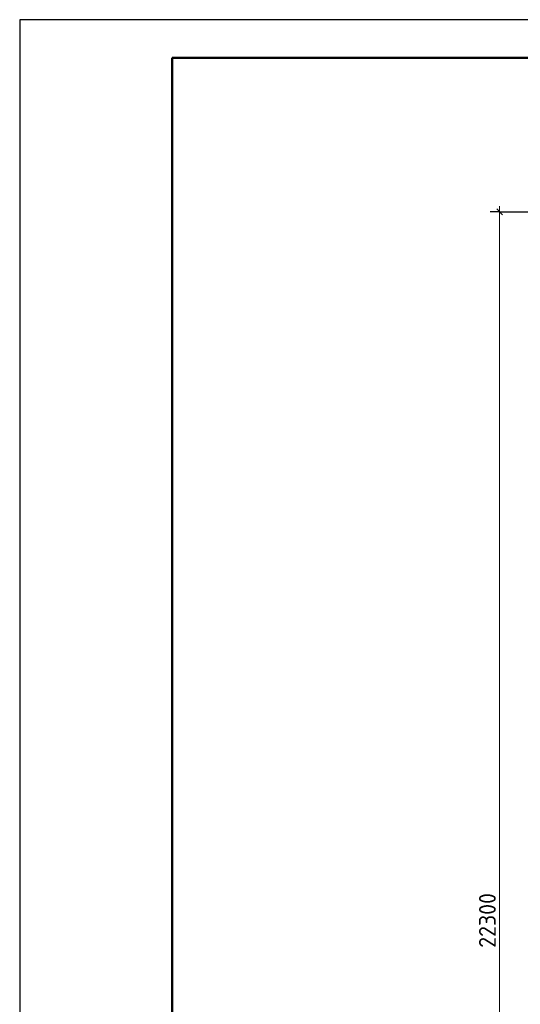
# Model space of a CAD drawing. Header units: millimetres. Extents: x 0 to 50400, y 0 to 35640.
# Tile 7 of 19: x 0 to 7882, y 20124 to 35640. Entities that reach past the tile are written whole.
import ezdxf

# ---------------------------------------------------------------- set-up
doc = ezdxf.new("R2010")
doc.units = ezdxf.units.MM
doc.layers.add('Standard', color=7, linetype='Continuous', lineweight=25)
doc.layers.add('Размерная линия_ общее', color=7, linetype='Continuous', lineweight=13)
doc.styles.add('ISOCPEUR', font='txt')

msp = doc.modelspace()

# ---------------------------------------------------------------- linework, layer by layer
at = {"layer": 'Standard', "color": 7, "linetype": 'Continuous', "lineweight": 25, "transparency": 33554687}
msp.add_line((2400, 35040), (2400, 1270), dxfattribs=at)
msp.add_lwpolyline([(0, 0), (50400, 0), (50400, 35640), (0, 35640), (0, 0)], close=True, dxfattribs=at)
at = {"layer": 'Standard', "color": 7, "linetype": 'Continuous', "lineweight": 50, "transparency": 33554687}
msp.add_lwpolyline([(2400, 35040), (49800, 35040), (49800, 600), (2400, 600), (2400, 35040)], close=True, dxfattribs=at)
at = {"layer": 'Размерная линия_ общее', "color": 253, "linetype": 'Continuous', "lineweight": -3, "true_color": 0xa0a0a0, "transparency": 33554687}
for q in [(7406, 32612), (7706, 32612), (8287, 32612)]:
    msp.add_line((7556, 32612), q, dxfattribs=at)
at = {"layer": 'Размерная линия_ общее', "color": 7, "linetype": 'Continuous', "lineweight": 25, "transparency": 33554687}
msp.add_line((7601, 32567), (7511, 32657), dxfattribs=at)
at = {"layer": 'Размерная линия_ общее', "color": 7, "linetype": 'Continuous', "lineweight": 13, "transparency": 33554687}
msp.add_line((7556, 32612), (7556, 32702), dxfattribs=at)
msp.add_lwpolyline([(7556, 10312), (7556, 20898), (7556, 20898), (7556, 32612)], dxfattribs=at)

# ---------------------------------------------------------------- texts
at = {"layer": 'Размерная линия_ общее', "color": 7, "linetype": 'Continuous', "lineweight": 25, "transparency": 33554687, "insert": (7496, 21014), "char_height": 264, "width": 1048.03, "attachment_point": 7, "rotation": 90, "style": 'ISOCPEUR'}
msp.add_mtext('\\W0.95;22300', dxfattribs=at)

doc.saveas('drawing.dxf')
